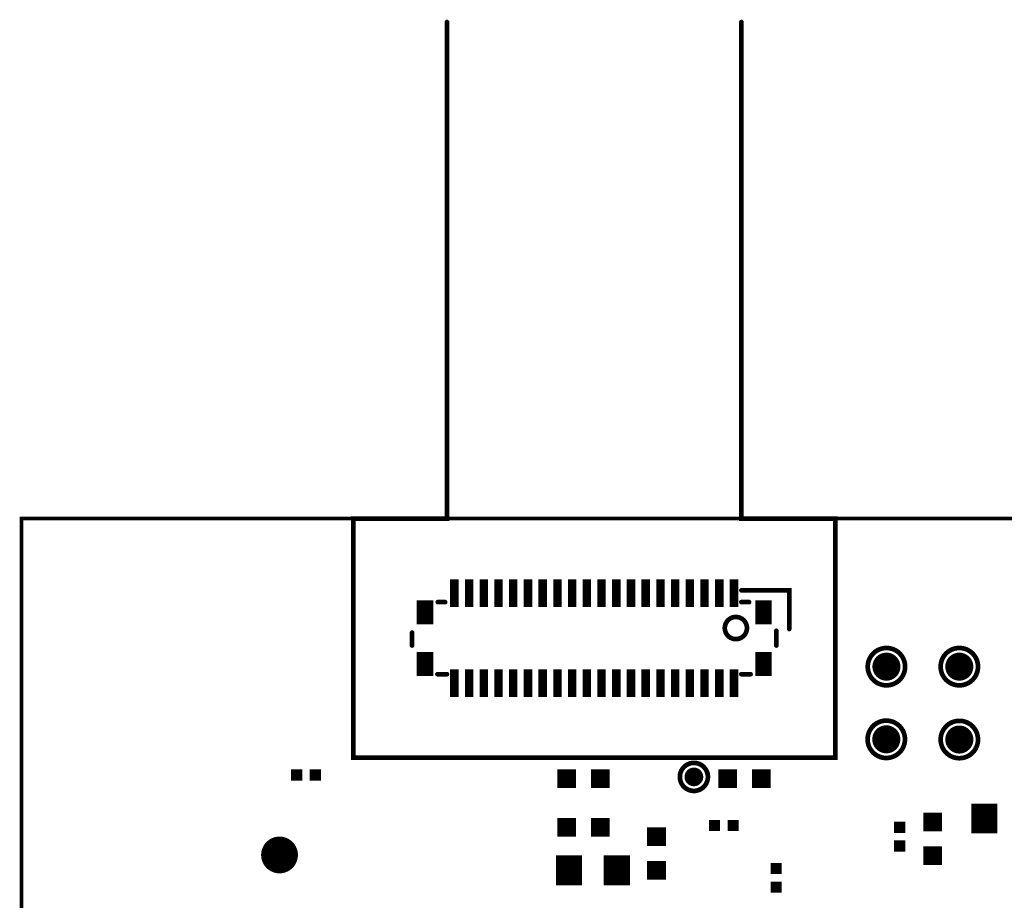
# Model space of a CAD drawing. Extents: x 63 to 129, y -4 to 99.
# Tile 67 of 69: x 63 to 90, y 75 to 99. Entities that reach past the tile are written whole.
import ezdxf

# ---------------------------------------------------------------- set-up
doc = ezdxf.new("R2010")
doc.units = 0
doc.layers.get('0').update_dxf_attribs({"linetype": 'CONTINUOUS'})
for name, color, linetype in [('BOARD_OUTLINE_00', 254, 'CONTINUOUS'), ('DRIL_NPLTE_THRU_12', 16, 'CONTINUOUS'), ('DRIL_PLTE_THRU_12', 16, 'CONTINUOUS'), ('PADS_BOT', 1, 'CONTINUOUS'), ('PADS_INNER', 1, 'CONTINUOUS'), ('PART_BOT_2DLINE_00', 3, 'CONTINUOUS')]:
    doc.layers.add(name, color=color, linetype=linetype)

# ---------------------------------------------------------------- blocks, each defined once
blk = doc.blocks.new('SMOOTH_0$1016')
at = {"const_width": 0.0508}
blk.add_lwpolyline([(-0.0254, 0, 1), (0.0254, 0, 1)], format="xyb", close=True, dxfattribs=at)
blk = doc.blocks.new('BOARD_8')
at = {"layer": 'BOARD_OUTLINE_00', "const_width": 0.1016}
blk.add_lwpolyline([(4.3328, -4.8786), (58.3328, -4.8786), (58.3328, -89.8786), (4.3328, -89.8786), (4.3328, -50.3786), (9.7078, -50.3786), (9.7078, -42.5786), (4.3328, -42.5786)], close=True, dxfattribs=at)
at = {"layer": 'BOARD_OUTLINE_00'}
blk.add_blockref('SMOOTH_0$1016', (58.3328, -4.8786), dxfattribs=at)
blk = doc.blocks.new('DRIL_HOLE_0')
blk.add_lwpolyline([(0, 0, 1), (0, 0, 1)], format="xyb", close=True)
blk = doc.blocks.new('PAD_0')
blk.add_lwpolyline([(0, 0, 1), (0, 0, 1)], format="xyb", close=True)
blk = doc.blocks.new('PAD_5')
at = {"const_width": 0.3048}
blk.add_lwpolyline([(-0.1524, 0), (0.1524, 0)], dxfattribs=at)
blk = doc.blocks.new('STK_BOT_41')
at = {"layer": 'DRIL_NPLTE_THRU_12'}
blk.add_blockref('DRIL_HOLE_0', (0, 0), dxfattribs=at)
at = {"layer": 'PADS_BOT'}
blk.add_blockref('PAD_5', (0, 0), dxfattribs=at)
at = {"layer": 'PADS_INNER'}
blk.add_blockref('PAD_0', (0, 0), dxfattribs=at)
blk = doc.blocks.new('SYM_BOT_29')
for p in [(-0.254, 0), (0.254, 0)]:
    blk.add_blockref('STK_BOT_41', p)
blk = doc.blocks.new('PART_BOT_241')
blk.add_blockref('SYM_BOT_29', (0, 0))
blk = doc.blocks.new('PART_BOT_242')
blk.add_blockref('SYM_BOT_29', (0, 0))
blk = doc.blocks.new('PAD_6')
at = {"const_width": 0.508}
blk.add_lwpolyline([(-0.254, 0), (0.254, 0)], dxfattribs=at)
blk = doc.blocks.new('STK_BOT_33')
at = {"layer": 'DRIL_PLTE_THRU_12'}
blk.add_blockref('DRIL_HOLE_0', (0, 0), dxfattribs=at)
at = {"layer": 'PADS_BOT'}
blk.add_blockref('PAD_6', (0, 0), dxfattribs=at)
at = {"layer": 'PADS_INNER'}
blk.add_blockref('PAD_0', (0, 0), dxfattribs=at)
blk = doc.blocks.new('SYM_BOT_30')
for p in [(-0.4572, 0), (0.4572, 0)]:
    blk.add_blockref('STK_BOT_33', p)
blk = doc.blocks.new('PART_BOT_253')
blk.add_blockref('SYM_BOT_30', (0, 0))
blk = doc.blocks.new('PART_BOT_255')
blk.add_blockref('SYM_BOT_30', (0, 0))
blk = doc.blocks.new('PART_BOT_345')
blk.add_blockref('SYM_BOT_30', (0, 0))
blk = doc.blocks.new('SMOOTH_0$127')
at = {"const_width": 0.0635}
blk.add_lwpolyline([(-0.03175, 0, 1), (0.03175, 0, 1)], format="xyb", close=True, dxfattribs=at)
blk = doc.blocks.new('PART_BODY_BOT_100')
at = {"layer": 'PART_BOT_2DLINE_00', "const_width": 0.127}
for points in [[(-4, -16.75), (-4, -3.25), (-6.55, -3.25), (-6.55, 3.25), (6.55, 3.25), (6.55, -3.25), (4, -3.25), (4, -16.75)], [(-4.25, 0.98), (-4, 0.98)], [(4, 0.98), (4.26, 0.98)], [(-4.95, 0.2), (-4.95, -0.2)], [(4.95, 0.2), (4.95, -0.15)], [(-4, -1.3), (-5.3, -1.3), (-5.3, -0.25)], [(-4.21, -0.98), (-4, -0.98)], [(4.05, -0.98), (4.25, -0.98)]]:
    blk.add_lwpolyline(points, dxfattribs=at)
blk.add_lwpolyline([(-4.151, -0.275, 1), (-3.549, -0.275, 1)], format="xyb", close=True, dxfattribs=at)
at = {"layer": 'PART_BOT_2DLINE_00'}
for p in [(-6.55, 3.25), (6.55, 3.25), (-4.25, 0.98), (-4, 0.98), (4, 0.98), (4.26, 0.98), (-4.95, 0.2), (4.95, 0.2), (-5.3, -0.25), (-4.95, -0.2), (4.95, -0.15), (-4.21, -0.98), (-4, -0.98), (4.05, -0.98), (4.25, -0.98), (-5.3, -1.3), (-4, -1.3), (-6.55, -3.25), (-4, -3.25), (4, -3.25), (6.55, -3.25), (-4, -16.75), (4, -16.75)]:
    blk.add_blockref('SMOOTH_0$127', p, dxfattribs=at)
blk = doc.blocks.new('PAD_9')
at = {"const_width": 0.23}
blk.add_lwpolyline([(-0.375, 0), (0.375, 0)], dxfattribs=at)
blk = doc.blocks.new('STK_BOT_215')
at = {"layer": 'DRIL_NPLTE_THRU_12'}
blk.add_blockref('DRIL_HOLE_0', (0, 0), dxfattribs=at)
at = {"layer": 'PADS_BOT', "rotation": 90}
blk.add_blockref('PAD_9', (0, 0), dxfattribs=at)
at = {"layer": 'PADS_INNER'}
blk.add_blockref('PAD_0', (0, 0), dxfattribs=at)
blk = doc.blocks.new('PAD_10')
at = {"const_width": 0.45}
blk.add_lwpolyline([(-0.3275, 0), (0.3275, 0)], dxfattribs=at)
blk = doc.blocks.new('STK_BOT_216')
at = {"layer": 'DRIL_NPLTE_THRU_12'}
blk.add_blockref('DRIL_HOLE_0', (0, 0), dxfattribs=at)
at = {"layer": 'PADS_BOT', "rotation": 90}
blk.add_blockref('PAD_10', (0, 0), dxfattribs=at)
at = {"layer": 'PADS_INNER'}
blk.add_blockref('PAD_0', (0, 0), dxfattribs=at)
blk = doc.blocks.new('SYM_BOT_53')
for name, p in [('PART_BODY_BOT_100', (0, 0)), ('STK_BOT_215', (-3.8, 1.225)), ('STK_BOT_215', (-3.4, 1.225)), ('STK_BOT_215', (-3, 1.225)), ('STK_BOT_215', (-2.6, 1.225)), ('STK_BOT_215', (-2.2, 1.225)), ('STK_BOT_215', (-1.8, 1.225)), ('STK_BOT_215', (-1.4, 1.225)), ('STK_BOT_215', (-1, 1.225)), ('STK_BOT_215', (-0.6, 1.225)), ('STK_BOT_215', (-0.2, 1.225)), ('STK_BOT_215', (0.2, 1.225)), ('STK_BOT_215', (0.6, 1.225)), ('STK_BOT_215', (1, 1.225)), ('STK_BOT_215', (1.4, 1.225)), ('STK_BOT_215', (1.8, 1.225)), ('STK_BOT_215', (2.2, 1.225)), ('STK_BOT_215', (2.6, 1.225)), ('STK_BOT_215', (3, 1.225)), ('STK_BOT_215', (3.4, 1.225)), ('STK_BOT_215', (3.8, 1.225)), ('STK_BOT_216', (-4.6, 0.7025)), ('STK_BOT_216', (4.6, 0.7025)), ('STK_BOT_216', (-4.6, -0.7025)), ('STK_BOT_216', (4.6, -0.7025)), ('STK_BOT_215', (-3.8, -1.225)), ('STK_BOT_215', (-3.4, -1.225)), ('STK_BOT_215', (-3, -1.225)), ('STK_BOT_215', (-2.6, -1.225)), ('STK_BOT_215', (-2.2, -1.225)), ('STK_BOT_215', (-1.8, -1.225)), ('STK_BOT_215', (-1.4, -1.225)), ('STK_BOT_215', (-1, -1.225)), ('STK_BOT_215', (-0.6, -1.225)), ('STK_BOT_215', (-0.2, -1.225)), ('STK_BOT_215', (0.2, -1.225)), ('STK_BOT_215', (0.6, -1.225)), ('STK_BOT_215', (1, -1.225)), ('STK_BOT_215', (1.4, -1.225)), ('STK_BOT_215', (1.8, -1.225)), ('STK_BOT_215', (2.2, -1.225)), ('STK_BOT_215', (2.6, -1.225)), ('STK_BOT_215', (3, -1.225)), ('STK_BOT_215', (3.4, -1.225)), ('STK_BOT_215', (3.8, -1.225))]:
    blk.add_blockref(name, p)
blk = doc.blocks.new('PART_BOT_387')
blk.add_blockref('SYM_BOT_53', (0, 0))
blk = doc.blocks.new('PAD_7')
at = {"const_width": 0.7112}
blk.add_lwpolyline([(-0.4064, 0), (0.4064, 0)], dxfattribs=at)
blk = doc.blocks.new('STK_BOT_40')
at = {"layer": 'DRIL_NPLTE_THRU_12'}
blk.add_blockref('DRIL_HOLE_0', (0, 0), dxfattribs=at)
at = {"layer": 'PADS_BOT', "rotation": 90}
blk.add_blockref('PAD_7', (0, 0), dxfattribs=at)
at = {"layer": 'PADS_INNER'}
blk.add_blockref('PAD_0', (0, 0), dxfattribs=at)
blk = doc.blocks.new('SYM_BOT_69')
for p in [(-0.65, 0), (0.65, 0)]:
    blk.add_blockref('STK_BOT_40', p)
blk = doc.blocks.new('PART_BOT_470')
blk.add_blockref('SYM_BOT_69', (0, 0))
blk = doc.blocks.new('SYM_BOT_41')
for p in [(-0.4572, 0), (0.4572, 0)]:
    blk.add_blockref('STK_BOT_33', p)
blk = doc.blocks.new('PART_BOT_471')
blk.add_blockref('SYM_BOT_41', (0, 0))
blk = doc.blocks.new('PART_BOT_472')
blk.add_blockref('SYM_BOT_41', (0, 0))
blk = doc.blocks.new('PART_BOT_590')
blk.add_blockref('SYM_BOT_29', (0, 0))
blk = doc.blocks.new('PART_BOT_600')
blk.add_blockref('SYM_BOT_29', (0, 0))
blk = doc.blocks.new('PART_BOT_660')
blk.add_blockref('SYM_BOT_69', (0, 0))
blk = doc.blocks.new('PART_BODY_BOT_121')
at = {"layer": 'PART_BOT_2DLINE_00', "const_width": 0.127}
blk.add_lwpolyline([(-0.381, 0, 1), (0.381, 0, 1)], format="xyb", close=True, dxfattribs=at)
blk = doc.blocks.new('PAD_16')
at = {"const_width": 0.254}
blk.add_lwpolyline([(0, -0.127, 1), (0, 0.127, 1)], format="xyb", close=True, dxfattribs=at)
blk = doc.blocks.new('STK_BOT_264')
at = {"layer": 'DRIL_NPLTE_THRU_12'}
blk.add_blockref('DRIL_HOLE_0', (0, 0), dxfattribs=at)
at = {"layer": 'PADS_BOT'}
blk.add_blockref('PAD_16', (0, 0), dxfattribs=at)
at = {"layer": 'PADS_INNER'}
blk.add_blockref('PAD_0', (0, 0), dxfattribs=at)
blk = doc.blocks.new('SYM_BOT_74')
for name in ['PART_BODY_BOT_121', 'STK_BOT_264']:
    blk.add_blockref(name, (0, 0))
blk = doc.blocks.new('PART_BOT_665')
blk.add_blockref('SYM_BOT_74', (0, 0))
blk = doc.blocks.new('PART_BODY_BOT_122')
at = {"layer": 'PART_BOT_2DLINE_00', "const_width": 0.127}
blk.add_lwpolyline([(-0.508, 0, 1), (0.508, 0, 1)], format="xyb", close=True, dxfattribs=at)
blk = doc.blocks.new('PAD_17')
at = {"const_width": 0.381}
blk.add_lwpolyline([(0, -0.1905, 1), (0, 0.1905, 1)], format="xyb", close=True, dxfattribs=at)
blk = doc.blocks.new('STK_BOT_265')
at = {"layer": 'DRIL_NPLTE_THRU_12'}
blk.add_blockref('DRIL_HOLE_0', (0, 0), dxfattribs=at)
at = {"layer": 'PADS_BOT'}
blk.add_blockref('PAD_17', (0, 0), dxfattribs=at)
at = {"layer": 'PADS_INNER'}
blk.add_blockref('PAD_0', (0, 0), dxfattribs=at)
blk = doc.blocks.new('SYM_BOT_75')
for name in ['PART_BODY_BOT_122', 'STK_BOT_265']:
    blk.add_blockref(name, (0, 0))
blk = doc.blocks.new('PART_BOT_671')
blk.add_blockref('SYM_BOT_75', (0, 0))
blk = doc.blocks.new('PART_BOT_673')
blk.add_blockref('SYM_BOT_75', (0, 0))
blk = doc.blocks.new('PART_BOT_674')
blk.add_blockref('SYM_BOT_75', (0, 0))
blk = doc.blocks.new('PART_BOT_675')
blk.add_blockref('SYM_BOT_75', (0, 0))
blk = doc.blocks.new('PAD_12')
at = {"const_width": 0.5}
blk.add_lwpolyline([(0, -0.25, 1), (0, 0.25, 1)], format="xyb", close=True, dxfattribs=at)
blk = doc.blocks.new('STK_BOT_273')
at = {"layer": 'DRIL_NPLTE_THRU_12'}
blk.add_blockref('DRIL_HOLE_0', (0, 0), dxfattribs=at)
at = {"layer": 'PADS_BOT'}
blk.add_blockref('PAD_12', (0, 0), dxfattribs=at)
at = {"layer": 'PADS_INNER'}
blk.add_blockref('PAD_0', (0, 0), dxfattribs=at)
blk = doc.blocks.new('SYM_BOT_61')
blk.add_blockref('STK_BOT_273', (0, 0))
blk = doc.blocks.new('PART_BOT_728')
blk.add_blockref('SYM_BOT_61', (0, 0))

msp = doc.modelspace()

# ---------------------------------------------------------------- block references
for name, p, rotation in [('PART_BOT_387', (78.559, 81.75), 180), ('PART_BOT_600', (70.727, 78.029), 180), ('PART_BOT_255', (78.271, 77.927), 180), ('PART_BOT_345', (87.755, 76.295), 270), ('PART_BOT_253', (80.252, 75.895), 90.00000000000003), ('PART_BOT_590', (86.86, 76.352), 270), ('PART_BOT_728', (70.007, 75.856), 90.00000000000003), ('PART_BOT_470', (78.525, 75.438), 180), ('PART_BOT_241', (83.503, 75.235), 90.00000000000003)]:
    msp.add_blockref(name, p, dxfattribs=dict(rotation=rotation))
at = {"xscale": -1}
msp.add_blockref('BOARD_8', (121.329, 89.879), dxfattribs=at)
for name, p in [('PART_BOT_675', (86.501, 80.975)), ('PART_BOT_674', (88.482, 80.975)), ('PART_BOT_673', (86.497, 79)), ('PART_BOT_671', (88.482, 78.994)), ('PART_BOT_665', (81.268, 77.978)), ('PART_BOT_472', (82.64, 77.927)), ('PART_BOT_660', (89.812, 76.848)), ('PART_BOT_471', (78.271, 76.606)), ('PART_BOT_242', (82.081, 76.657))]:
    msp.add_blockref(name, p)

doc.saveas('drawing.dxf')
